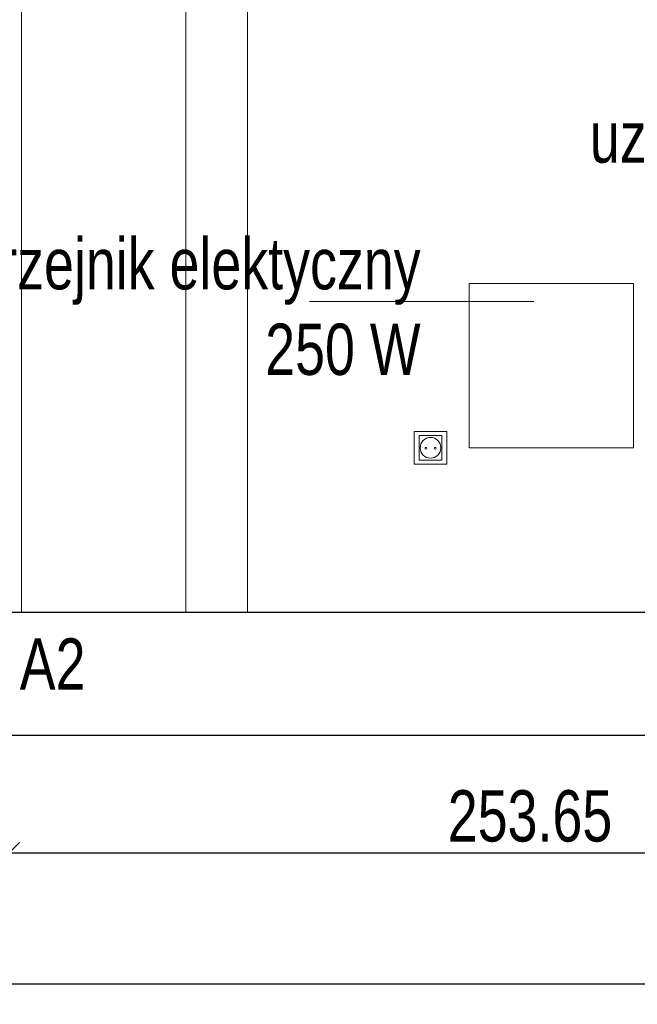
# Model space of a CAD drawing. Header units: inches. Extents: x 53216 to 117387, y -66787 to -22834.
# Tile 6 of 256: x 58113 to 58264, y -32281 to -32041. Entities that reach past the tile are written whole.
import ezdxf

# ---------------------------------------------------------------- set-up
doc = ezdxf.new("R2010")
doc.units = ezdxf.units.IN
doc.header["$MEASUREMENT"] = 0
doc.layers.get('0').update_dxf_attribs({"lineweight": 0})
doc.layers.get('Defpoints').update_dxf_attribs({"lineweight": 0})
for name, color, linetype, lineweight in [('p--elewacja cienka', 251, 'Continuous', 0), ('p--gniazdka', 1, 'Continuous', 0), ('p--numeracja rozwinięcie', 104, 'Continuous', 0), ('p--wymiary-1-50', 5, 'Continuous', 0), ('p--ściana rozwinięcie', 251, 'Continuous', 25)]:
    doc.layers.add(name, color=color, linetype=linetype, lineweight=lineweight)
doc.styles.add('1-50', font='arial.ttf', dxfattribs={"width": 0.75, "height": 12.5})
doc.dimstyles.new('1-50', dxfattribs={"dimtxt": 12.5, "dimasz": 5, "dimexe": 5, "dimexo": 5, "dimgap": 0.09, "dimtad": 0, "dimdsep": 46, "dimtxsty": '1-50', "dimblk": 'OBLIQUE', "dimcen": 0.09, "dimadec": 0, "dimazin": 0, "dimtfac": 1, "dimtdec": 4, "dimtix": 1, "dimtmove": 2, "dimatfit": 3, "dimldrblk": 'OBLIQUE', "dimfxl": 5, "dimfxlon": 1, "dimtvp": 0.7, "dimtolj": 1, "dimtzin": 0, "dimarcsym": 0})

# ---------------------------------------------------------------- blocks, each defined once
blk = doc.blocks.new('_OBLIQUE')
at = {"color": 0, "linetype": 'ByBlock', "lineweight": -2}
for p, q in [((-0.5, -0.5), (0.5, 0.5)), ((0, 0), (0, 0))]:
    blk.add_line(p, q, dxfattribs=at)
blk = doc.blocks.new('*D2527')
at = {"layer": 'Defpoints', "color": 0}
for p in [(58793.65, -32185.15), (57935.15, -32248.78), (58793.65, -32275.64)]:
    blk.add_point(p, dxfattribs=at)
at = {"layer": 'p--wymiary-1-50', "color": 0, "lineweight": -2}
for p, q in [((57935.15, -32270.64), (57935.15, -32280.64)), ((58793.65, -32270.64), (58793.65, -32280.64)), ((57935.15, -32275.64), (58793.65, -32275.64))]:
    blk.add_line(p, q, dxfattribs=at)
at = {"layer": 'p--wymiary-1-50', "color": 0, "lineweight": -2, "xscale": 5, "yscale": 5, "zscale": 5, "rotation": 180}
blk.add_blockref('_OBLIQUE', (57935.15, -32275.64), dxfattribs=at)
at = {"layer": 'p--wymiary-1-50', "color": 0, "lineweight": -2, "xscale": 5, "yscale": 5, "zscale": 5}
blk.add_blockref('_OBLIQUE', (58793.65, -32275.64), dxfattribs=at)
at = {"layer": 'p--wymiary-1-50', "color": 0, "linetype": 'Continuous', "ltscale": 8, "insert": (58364.4, -32266.71), "char_height": 12.5, "attachment_point": 5, "style": '1-50'}
blk.add_mtext('\\A1;858.5', dxfattribs=at)
blk = doc.blocks.new('*D2534')
at = {"layer": 'Defpoints', "color": 0}
for p in [(58110.75, -32185.15), (58364.4, -32185.15), (58364.4, -32243.78)]:
    blk.add_point(p, dxfattribs=at)
at = {"layer": 'p--wymiary-1-50', "color": 0, "lineweight": -2}
for p, q in [((58110.75, -32238.78), (58110.75, -32248.78)), ((58364.4, -32238.78), (58364.4, -32248.78)), ((58110.75, -32243.78), (58364.4, -32243.78))]:
    blk.add_line(p, q, dxfattribs=at)
at = {"layer": 'p--wymiary-1-50', "color": 0, "lineweight": -2, "xscale": 5, "yscale": 5, "zscale": 5, "rotation": 180}
blk.add_blockref('_OBLIQUE', (58110.75, -32243.78), dxfattribs=at)
at = {"layer": 'p--wymiary-1-50', "color": 0, "lineweight": -2, "xscale": 5, "yscale": 5, "zscale": 5}
blk.add_blockref('_OBLIQUE', (58364.4, -32243.78), dxfattribs=at)
at = {"layer": 'p--wymiary-1-50', "color": 0, "linetype": 'Continuous', "ltscale": 8, "insert": (58237.58, -32234.85), "char_height": 12.5, "attachment_point": 5, "style": '1-50'}
blk.add_mtext('\\A1;253.65', dxfattribs=at)

msp = doc.modelspace()

# ---------------------------------------------------------------- linework, layer by layer
at = {"linetype": 'Continuous', "ltscale": 8}
msp.add_line((58238.543, -32109.508), (58183.853, -32109.508), dxfattribs=at)
at = {"color": 82, "linetype": 'Continuous', "ltscale": 8}
msp.add_lwpolyline([(58222.752, -32145.147), (58262.752, -32145.147), (58262.752, -32105.147), (58222.752, -32105.147)], close=True, dxfattribs=at)
at = {"layer": 'p--elewacja cienka', "lineweight": 5}
for points in [[(58113.752, -32185.147), (58153.752, -32185.147), (58153.752, -31985.147), (58113.752, -31985.147)], [(58113.752, -32185.147), (58168.752, -32185.147), (58168.752, -31985.147), (58113.752, -31985.147)]]:
    msp.add_lwpolyline(points, close=True, dxfattribs=at)
at = {"layer": 'p--gniazdka', "linetype": 'Continuous'}
for points in [[(58209.344, -32149.147), (58217.344, -32149.147), (58217.344, -32141.147), (58209.344, -32141.147)], [(58210.594, -32148.147), (58216.094, -32148.147), (58216.094, -32142.147), (58210.594, -32142.147)]]:
    msp.add_lwpolyline(points, close=True, dxfattribs=at)
for centre, radius in [((58213.344, -32145.147), 2.522), ((58212.211, -32145.259), 0.217), ((58214.478, -32145.259), 0.217)]:
    msp.add_circle(centre, radius, dxfattribs=at)
at = {"layer": 'p--ściana rozwinięcie', "lineweight": 30, "ltscale": 35}
for p, q in [((57935.152, -32185.147), (58793.652, -32185.147)), ((57885.403, -32215.147), (58843.402, -32215.147))]:
    msp.add_line(p, q, dxfattribs=at)

# ---------------------------------------------------------------- texts
at = {"linetype": 'Continuous', "ltscale": 8, "char_height": 12.5, "width": 177.1707, "attachment_point": 3, "style": '1-50'}
for s, insert in [('stacja \\Puzdatniania wody', (58353.352, -32042.384)), ('grzejnik elektyczny\\P 250 W', (58210.939, -32094.067)), ('hydrofor 24l', (58336.531, -32116.079))]:
    msp.add_mtext(s, dxfattribs=dict(at, insert=insert))
at = {"layer": 'p--numeracja rozwinięcie', "style": '1-50', "width": 0.75}
msp.add_text('A2', height=12.5, dxfattribs=at).set_placement((58113.318, -32204.045))

# ---------------------------------------------------------------- dimensions: what is measured, and where the dimension line sits
at = {"layer": 'p--wymiary-1-50', "color": 0}
for base, p1, p2, picture, middle in [((58793.652, -32275.643), (57935.152, -32248.781), (58793.652, -32185.147), '*D2527', (58364.402, -32266.709)), ((58364.402, -32243.781), (58110.752, -32185.147), (58364.402, -32185.147), '*D2534', (58237.577, -32234.847))]:
    dim = msp.add_linear_dim(base=base, p1=p1, p2=p2, dimstyle='1-50', override={"dimtxt": 12.5}, dxfattribs=at)
    dim.commit()
    dim.dimension.update_dxf_attribs({"geometry": picture, "text_midpoint": middle})

doc.saveas('drawing.dxf')
